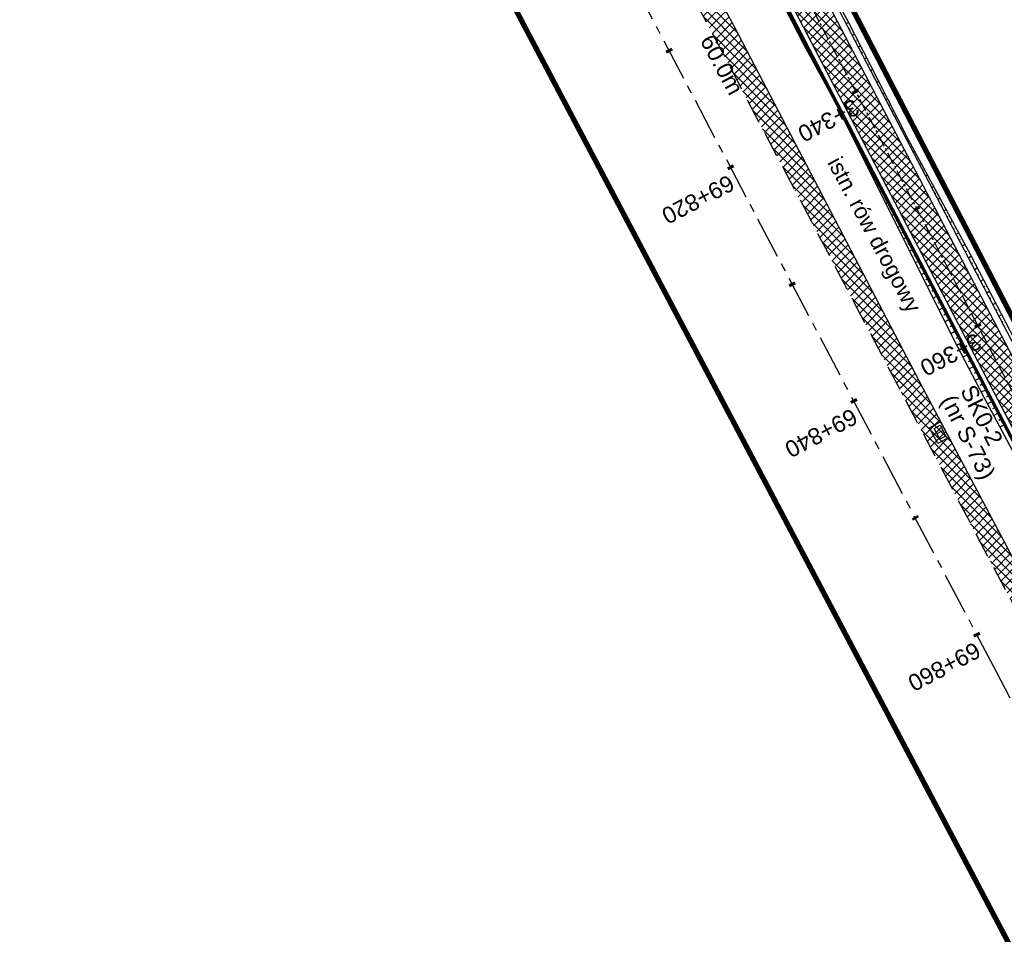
# Model space of a CAD drawing. Header units: metres. Extents: x 7529682 to 7533711, y 5721186 to 5727842.
# Tile 22 of 112: x 7531210 to 7531284, y 5724785 to 5724854. Entities that reach past the tile are written whole.
import ezdxf

# ---------------------------------------------------------------- set-up
doc = ezdxf.new("R2010")
doc.units = ezdxf.units.M
for name, pattern in [('817-dzialki-09-05-04$0$HIDDEN', [0.375, 0.25, -0.125]), ('CENTER', [50.8, 31.75, -6.35, 6.35, -6.35]), ('HIDDEN', [9.525, 6.35, -3.175])]:
    doc.linetypes.add(name, pattern=pattern)
for name, color, linetype in [('C-DROGI-SYTUACJA-ETYKIETY', 7, 'Continuous'), ('D-hatch-pobocza', 131, 'Continuous'), ('D-pobocza', 7, 'Continuous'), ('D-skarpa', 7, 'Continuous'), ('D-skarpa-kreskowanie', 7, 'Continuous')]:
    doc.layers.add(name, color=color, linetype=linetype)
doc.layers.add('D-hatch-ciag-pieszo-rowerowy', color=7, linetype='Continuous', lineweight=13, true_color=0xff9f80)
doc.layers.add('D-LR-etap-III', color=7, linetype='817-dzialki-09-05-04$0$HIDDEN', lineweight=50, true_color=0xff1aff)
for name, color, linetype, lineweight in [('D-krawędzie', 7, 'Continuous', 30), ('D-obrzeża', 7, 'Continuous', 30), ('D-opisy', 7, 'Continuous', 30), ('D-oś', 10, 'CENTER', 30), ('Sieci-T-kanal technologiczny', 4, 'kt kanał technologiczny', 30)]:
    doc.layers.add(name, color=color, linetype=linetype, lineweight=lineweight)
for name, color, linetype, true_color in [('D-opis-KT-dlugosci', 7, 'Continuous', 0xff8000), ('D-opis-KT-studnie', 7, 'Continuous', 0xff8000), ('poprzeczki', 7, 'Continuous', 0x0000c7)]:
    doc.layers.add(name, color=color, linetype=linetype, true_color=true_color)
doc.styles.add('ARIAL', font='arial.ttf', dxfattribs={"height": 1})
doc.styles.get("Standard").update_dxf_attribs({"font": 'arial.ttf'})
doc.linetypes.add('kt kanał technologiczny', pattern='A,1,-0.8,["kt",Standard,S=0.5,R=0,X=-0.7,Y=-0.15],-0.3', length=2.1)

# ---------------------------------------------------------------- blocks, each defined once
blk = doc.blocks.new('AeccTickLine')
at = {"color": 0, "linetype": 'ByBlock', "lineweight": -2}
blk.add_line((0, 1), (0, -1), dxfattribs=at)
blk = doc.blocks.new('SKR2')
at = {"layer": 'Sieci-T-kanal technologiczny', "color": 2, "lineweight": 25}
for points in [[(0.028, -0.188), (0.958, -1.153), (0.282, -1.805), (-0.648, -0.84)], [(-0.038, -0.537), (0.607, -1.206), (0.233, -1.567), (-0.412, -0.898)]]:
    blk.add_lwpolyline(points, close=True, dxfattribs=at)
blk.add_lwpolyline([(-0.09, -1.232), (0.285, -0.872)], dxfattribs=at)

msp = doc.modelspace()

# ---------------------------------------------------------------- hatches: boundary and pattern name
at = {"layer": 'D-hatch-ciag-pieszo-rowerowy'}
h = msp.add_hatch(dxfattribs=at)
h.set_pattern_fill('ANSI37', color=256, scale=0.15, style=0)
h.set_pattern_definition([(45, (0.88535, 0.46493), (-0.33675960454, 0.33675960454), []), (135, (0.88535, 0.46493), (-0.33675960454, -0.33675960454), [])])
h.paths.add_polyline_path([(7531176.002, 5725035.633), (7531173.776, 5725034.493), (7531202.515, 5724979.795), (7531233.696, 5724920.95), (7531258.824, 5724873.473), (7531292.225, 5724809.507), (7531303.703, 5724787.477), (7531306.47, 5724787.579), (7531294.441, 5724810.665), (7531261.037, 5724874.637), (7531235.905, 5724922.12), (7531204.726, 5724980.962)])
at = {"layer": 'D-hatch-pobocza'}
h = msp.add_hatch(dxfattribs=at)
h.set_pattern_fill('ANSI37', color=256, scale=0.15, style=0)
h.set_pattern_definition([(45, (0, 0), (-0.33675960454, 0.33675960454), []), (135, (0, 0), (-0.33675960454, -0.33675960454), [])])
h.paths.add_polyline_path([(7531224.12, 5724929.62), (7531213.15, 5724949.98), (7531200.73, 5724973.91), (7531188.83, 5724996.41), (7531176.89, 5725019.33), (7531166.91, 5725038.07), (7531158.98, 5725054.059), (7531158.142, 5725051.386), (7531167.38, 5725033.767), (7531197.165, 5724976.988), (7531228.151, 5724918.034), (7531253.153, 5724870.491), (7531286.796, 5724806.654), (7531296.235, 5724788.675), (7531298.776, 5724787.518), (7531278.14, 5724826.49), (7531263.88, 5724853.83), (7531259.01, 5724862.85), (7531247.51, 5724884.88), (7531235.21, 5724908.21)])

# ---------------------------------------------------------------- linework, layer by layer
at = {"layer": 'D-krawędzie', "linetype": 'HIDDEN', "ltscale": 0.3, "flags": 128}
msp.add_lwpolyline([(7530572.01, 5726166.06), (7530599.74, 5726113.52), (7530641.555, 5726032.008), (7530660.961, 5725995.07), (7530689.128, 5725941.54), (7530707.336, 5725907.032), (7530725.256, 5725873.093), (7530743.97, 5725837.654), (7530770.527, 5725787.119), (7530787.864, 5725754.267), (7530809.898, 5725712.542), (7530824.739, 5725684.389), (7530840.856, 5725653.693), (7530860.675, 5725616.154), (7530865.283, 5725607.394), (7530878.05, 5725583.08), (7530918.172, 5725507.178), (7530950.163, 5725446.305), (7530993.419, 5725364.265), (7531022.766, 5725308.719), (7531053.81, 5725249.872), (7531081.166, 5725197.875), (7531103.902, 5725154.541), (7531128.123, 5725108.448), (7531149.3, 5725068.25), (7531167.38, 5725033.767), (7531197.165, 5724976.988), (7531228.151, 5724918.034), (7531253.153, 5724870.491), (7531286.796, 5724806.654), (7531306.74, 5724768.665), (7531335.094, 5724714.652), (7531357.319, 5724672.439), (7531373.645, 5724641.454), (7531392.162, 5724605.999), (7531418.48, 5724555.853), (7531439.727, 5724515.582), (7531476.36, 5724446.19), (7531491.8, 5724416.76), (7531531.9, 5724339.933), (7531557.227, 5724291.659), (7531569.852, 5724267.577), (7531591.376, 5724226.548), (7531610.004, 5724191.103), (7531616.883, 5724177.999), (7531629.985, 5724153.025), (7531641.007, 5724132.022), (7531664.906, 5724087.617), (7531677.644, 5724064.786), (7531683.112, 5724054.988), (7531686.753, 5724048.18), (7531695.448, 5724031.697), (7531703.749, 5724015.917), (7531709.214, 5724005.514), (7531719.389, 5723986.147), (7531726.295, 5723973), (7531732.741, 5723960.736), (7531735.13, 5723956.19)], dxfattribs=at)
at = {"layer": 'D-LR-etap-III', "ltscale": 10, "flags": 128}
msp.add_lwpolyline([(7531750.474, 5723895.103, 0.4, 0.4, 0), (7531750.505, 5723895.13, 0.4, 0.4, 0), (7531682.71, 5724022.92, 0.4, 0.4, 0), (7531619.177, 5724147.204, 0.4, 0.4, 0), (7531592.309, 5724198.489, 0.4, 0.4, 0), (7531553.264, 5724272.919, 0.4, 0.4, 0), (7531504.02, 5724366.79, 0.4, 0.4, 0), (7531482.09, 5724407.62, 0.4, 0.4, 0), (7531412.35, 5724541.183, 0.4, 0.4, 0), (7531388.464, 5724586.93, 0.4, 0.4, 0), (7531345.12, 5724669.94, 0.4, 0.4, 0), (7531127.66, 5725081.67, 0.4, 0.4, 0), (7531059.253, 5725211.041, 0.4, 0.4, 0), (7531008.007, 5725307.954, 0.4, 0.4, 0), (7530964.182, 5725390.836, 0.4, 0.4, 0), (7530914.557, 5725484.684, 0.4, 0.4, 0), (7530865.243, 5725577.494, 0.4, 0.4, 0), (7530840.085, 5725624.059, 0.4, 0.4, 0), (7530802.56, 5725694.925, 0.4, 0.4, 0), (7530755.54, 5725787.51, 0.4, 0.4, 0), (7530708.718, 5725876.303, 0.4, 0.4, 0), (7530695.12, 5725902.09, 0.4, 0.4, 0), (7530642.914, 5726001.078, 0.4, 0.4, 0), (7530634.935, 5726016.147, 0.4, 0.4, 0), (7530610.82, 5726061.93, 0.4, 0.4, 0), (7530610.82, 5726061.93, 0.4, 0.4, 0), (7530607.21, 5726063.51, 0.4, 0.4, 0), (7530597.42, 5726080.68, 0.4, 0.4, 0), (7530591.16, 5726088.44, 0.4, 0.4, 0), (7530581.28, 5726107.21, 0.4, 0.4, 0), (7530571.29, 5726130.56, 0.4, 0.4, 0), (7530549.555, 5726171.527, 0.4, 0.4, 0), (7530531.014, 5726206.474, 0.4, 0.4, 0), (7530516.461, 5726236.017, 0.4, 0.4, 0), (7530500.799, 5726266.141, 0.4, 0.4, 0), (7530491.35, 5726283.94, 0.4, 0.4, 0), (7530482.4, 5726303.41, 0.4, 0.4, 0), (7530482.4, 5726303.41, 0.4, 0.4, 0), (7530450.41, 5726357.28, 0.4, 0.4, 0), (7530397.759, 5726458.5, 0.4, 0.4, 0), (7530334.708, 5726583.665, 0.4, 0.4, 0), (7530303.939, 5726645.168, 0.4, 0.4, 0), (7530300.51, 5726651.778, 0.4, 0.4, 0), (7530289.214, 5726671.967, 0.4, 0.4, 0), (7530281.54, 5726685.57, 0.4, 0.4, 0), (7530261.371, 5726724.163, 0.4, 0.4, 0), (7530254.03, 5726738.21, 0.4, 0.4, 0), (7530197.22, 5726845.06, 0.4, 0.4, 0), (7530194.71, 5726849.15, 0.4, 0.4, 0), (7530195.92, 5726850.75, 0.4, 0.4, 0), (7530170.547, 5726892.961, 0.4, 0.4, 0), (7530143.175, 5726945.066, 0.4, 0.4, 0), (7530105.06, 5727018.32, 0.4, 0.4, 0), (7530100.06, 5727027.16, 0.4, 0.4, 0), (7530062.319, 5727099.625, 0.4, 0.4, 0), (7530015.379, 5727189.42, 0.4, 0.4, 0), (7529983.208, 5727250.207, 0.4, 0.4, 0), (7529953.284, 5727306.747, 0.4, 0.4, 0), (7529900.671, 5727406.159, 0.4, 0.4, 0), (7529890.63, 5727425.131, 0.4, 0.4, 0), (7529875.155, 5727454.426, 0.4, 0.4, 0), (7529857.56, 5727487.787, 0.4, 0.4, 0), (7529835.194, 5727530.193, 0.4, 0.4, 0), (7529811.741, 5727574.662, 0.4, 0.4, 0), (7529792.102, 5727611.923, 0.4, 0.4, 0), (7529768.066, 5727657.47, 0.4, 0.4, 0), (7529755.211, 5727682.131, 0.4, 0.4, 0), (7529753.31, 5727681.13, 0.4, 0.4, 0), (7529739.21, 5727707.77, 0.4, 0.4, 0), (7529735.395, 5727711.252, 0.4, 0.4, 0), (7529725.42, 5727730.2, 0.4, 0.4, 0), (7529723.55, 5727729.88, 0.4, 0.4, 0), (7529695.567, 5727782.932, 0.4, 0.4, 0), (7529717.68, 5727794.024, 0.4, 0.4, 0), (7529736.275, 5727758.647, 0.4, 0.4, 0), (7529736.275, 5727758.647, 0.4, 0.4, 0), (7529744.511, 5727750.406, 0.4, 0.4, 0), (7529744.511, 5727750.406, 0.4, 0.4, 0), (7529750.283, 5727738.55, 0.4, 0.4, 0), (7529777.109, 5727687.569, 0.4, 0.4, 0), (7529796.515, 5727651.33, 0.4, 0.4, 0), (7529814.938, 5727616.793, 0.4, 0.4, 0), (7529839.007, 5727572.304, 0.4, 0.4, 0), (7529860.618, 5727532.509, 0.4, 0.4, 0), (7529882.349, 5727491.504, 0.4, 0.4, 0), (7529904.865, 5727449.096, 0.4, 0.4, 0), (7529920.747, 5727418.885, 0.4, 0.4, 0), (7529946.677, 5727368.547, 0.4, 0.4, 0), (7529972.025, 5727320.573, 0.4, 0.4, 0), (7529987.74, 5727290.153, 0.4, 0.4, 0), (7529996.497, 5727273.662, 0.4, 0.4, 0), (7530017.541, 5727234.203, 0.4, 0.4, 0), (7530033.054, 5727204.864, 0.4, 0.4, 0), (7530051.623, 5727170.223, 0.4, 0.4, 0), (7530069.277, 5727137.016, 0.4, 0.4, 0), (7530089.385, 5727097.534, 0.4, 0.4, 0), (7530109.713, 5727060.747, 0.4, 0.4, 0), (7530136.77, 5727011.64, 0.4, 0.4, 0), (7530162.447, 5726962.744, 0.4, 0.4, 0), (7530187.674, 5726916.992, 0.4, 0.4, 0), (7530207.821, 5726879.335, 0.4, 0.4, 0), (7530230.626, 5726834.519, 0.4, 0.4, 0), (7530262.288, 5726776.618, 0.4, 0.4, 0), (7530277.51, 5726760.213, 0.4, 0.4, 0), (7530286.037, 5726744.107, 0.4, 0.4, 0), (7530288.097, 5726735.884, 0.4, 0.4, 0), (7530290.394, 5726725.047, 0.4, 0.4, 0), (7530296.177, 5726713.583, 0.4, 0.4, 0), (7530302.726, 5726701.182, 0.4, 0.4, 0), (7530325.685, 5726657.466, 0.4, 0.4, 0), (7530343.244, 5726623.649, 0.4, 0.4, 0), (7530360.23, 5726591.747, 0.4, 0.4, 0), (7530383.209, 5726548.059, 0.4, 0.4, 0), (7530406.018, 5726503.606, 0.4, 0.4, 0), (7530427.465, 5726462.62, 0.4, 0.4, 0), (7530447.928, 5726424.388, 0.4, 0.4, 0), (7530471.127, 5726379.921, 0.4, 0.4, 0), (7530490.501, 5726343.033, 0.4, 0.4, 0), (7530509.499, 5726306.733, 0.4, 0.4, 0), (7530529.89, 5726267.244, 0.4, 0.4, 0), (7530543.852, 5726238.99, 0.4, 0.4, 0), (7530554.809, 5726218.944, 0.4, 0.4, 0), (7530559.027, 5726212.223, 0.4, 0.4, 0), (7530563.061, 5726206.41, 0.4, 0.4, 0), (7530566.934, 5726200.464, 0.4, 0.4, 0), (7530569.771, 5726194.902, 0.4, 0.4, 0), (7530571.473, 5726191.282, 0.4, 0.4, 0), (7530572.839, 5726188.025, 0.4, 0.4, 0), (7530575.295, 5726182.035, 0.4, 0.4, 0), (7530579.737, 5726173.306, 0.4, 0.4, 0), (7530583.3, 5726167.41, 0.4, 0.4, 0), (7530593.4, 5726163.33, 0.4, 0.4, 0), (7530598.618, 5726155.264, 0.4, 0.4, 0), (7530608.258, 5726140.497, 0.4, 0.4, 0), (7530603.27, 5726136.83, 0.4, 0.4, 0), (7530606.53, 5726131.84, 0.4, 0.4, 0), (7530604.239, 5726124.217, 0.4, 0.4, 0), (7530605.847, 5726121.63, 0.4, 0.4, 0), (7530608.972, 5726116.164, 0.4, 0.4, 0), (7530618.114, 5726097.791, 0.4, 0.4, 0), (7530651.213, 5726034.96, 0.4, 0.4, 0), (7530670.244, 5725998.611, 0.4, 0.4, 0), (7530698.075, 5725945.953, 0.4, 0.4, 0), (7530716.506, 5725911.305, 0.4, 0.4, 0), (7530735.223, 5725875.667, 0.4, 0.4, 0), (7530752.504, 5725842.155, 0.4, 0.4, 0), (7530778.311, 5725793.501, 0.4, 0.4, 0), (7530797.5, 5725756.382, 0.4, 0.4, 0), (7530812.519, 5725728.289, 0.4, 0.4, 0), (7530820.039, 5725713.16, 0.4, 0.4, 0), (7530822.422, 5725710.194, 0.4, 0.4, 0), (7530833.155, 5725688.801, 0.4, 0.4, 0), (7530849.629, 5725656.159, 0.4, 0.4, 0), (7530867.983, 5725621.964, 0.4, 0.4, 0), (7530872.63, 5725612.888, 0.4, 0.4, 0), (7530880.354, 5725597.595, 0.4, 0.4, 0), (7530883.839, 5725593.389, 0.4, 0.4, 0), (7530891.782, 5725587.763, 0.4, 0.4, 0), (7530895.039, 5725584.281, 0.4, 0.4, 0), (7530897.034, 5725580.941, 0.4, 0.4, 0), (7530900.952, 5725579.946, 0.4, 0.4, 0), (7530904.81, 5725571.977, 0.4, 0.4, 0), (7530903.682, 5725568.566, 0.4, 0.4, 0), (7530908.901, 5725558.845, 0.4, 0.4, 0), (7530910.252, 5725545.672, 0.4, 0.4, 0), (7530912.873, 5725538.646, 0.4, 0.4, 0), (7530945.278, 5725478.464, 0.4, 0.4, 0), (7530959.692, 5725450.246, 0.4, 0.4, 0), (7531002.827, 5725368.192, 0.4, 0.4, 0), (7531044.704, 5725290.314, 0.4, 0.4, 0), (7531064.099, 5725253.213, 0.4, 0.4, 0), (7531083.01, 5725216.678, 0.4, 0.4, 0), (7531113.013, 5725158.466, 0.4, 0.4, 0), (7531137.364, 5725113.071, 0.4, 0.4, 0), (7531150.831, 5725086.712, 0.4, 0.4, 0), (7531159.746, 5725076.641, 0.4, 0.4, 0), (7531166.31, 5725074.58, 0.4, 0.4, 0), (7531172.29, 5725062.58, 0.4, 0.4, 0), (7531170.59, 5725055.606, 0.4, 0.4, 0), (7531173.733, 5725044.081, 0.4, 0.4, 0), (7531215.342, 5724964.86, 0.4, 0.4, 0), (7531238.054, 5724921.685, 0.4, 0.4, 0), (7531262.39, 5724875.283, 0.4, 0.4, 0), (7531295.587, 5724811.266, 0.4, 0.4, 0), (7531348.488, 5724712.363, 0.4, 0.4, 0), (7531363.741, 5724682.684, 0.4, 0.4, 0), (7531366.987, 5724675.865, 0.4, 0.4, 0), (7531382.541, 5724646.111, 0.4, 0.4, 0), (7531401.299, 5724610.875, 0.4, 0.4, 0), (7531428.965, 5724558.862, 0.4, 0.4, 0), (7531449.111, 5724520.398, 0.4, 0.4, 0), (7531477.293, 5724465.831, 0.4, 0.4, 0), (7531500.996, 5724421.113, 0.4, 0.4, 0), (7531512.122, 5724400.549, 0.4, 0.4, 0), (7531513.782, 5724396.757, 0.4, 0.4, 0), (7531526.32, 5724379.39, 0.4, 0.4, 0), (7531566.784, 5724302.736, 0.4, 0.4, 0), (7531612.277, 5724225.61, 0.4, 0.4, 0), (7531620.493, 5724210.548, 0.4, 0.4, 0), (7531631.578, 5724196.258, 0.4, 0.4, 0), (7531653.484, 5724152.434, 0.4, 0.4, 0), (7531661.151, 5724128.494, 0.4, 0.4, 0), (7531673.881, 5724101.186, 0.4, 0.4, 0), (7531684.691, 5724081.184, 0.4, 0.4, 0), (7531699.212, 5724051.17, 0.4, 0.4, 0), (7531704.034, 5724040.584, 0.4, 0.4, 0), (7531704.034, 5724040.584, 0.4, 0.4, 0), (7531703.913, 5724037.17, 0.4, 0.4, 0), (7531736.42, 5723969.232, 0.4, 0.4, 0), (7531738.285, 5723967.699, 0.4, 0.4, 0), (7531742.181, 5723962.346, 0.4, 0.4, 0), (7531744.286, 5723958.616, 0.4, 0.4, 0), (7531755.393, 5723944.193, 0.4, 0.4, 0), (7531758.69, 5723936.76, 0.4, 0.4, 0), (7531780.08, 5723929.25, 0.4, 0.4, 0), (7531792.612, 5723906.338, 0.4, 0.4, 0), (7531792.612, 5723906.338, 0.4, 0.4, 0), (7531756.962, 5723883.055, 0.4, 0.4, 0), (7531750.46, 5723895.13, 0.4, 0.4, 0), (7531750.46, 5723895.13, 0, 0, 0)], format="xyseb", dxfattribs=at)
at = {"layer": 'D-obrzeża'}
for points in [[(7531306.47, 5724787.579), (7531294.441, 5724810.665), (7531261.037, 5724874.637), (7531235.905, 5724922.12), (7531204.726, 5724980.962), (7531173.078, 5725041.197, -0.068789), (7531170.289, 5725048.924), (7531169.644, 5725051.962, 0.068574), (7531168.256, 5725055.815), (7531166.709, 5725058.764, -0.29099), (7531166.888, 5725060.903), (7531168.105, 5725062.505)], [(7531162.547, 5725061.318), (7531165.882, 5725054.959, -0.068574), (7531167.27, 5725051.106), (7531167.915, 5725048.068, 0.068789), (7531170.704, 5725040.34), (7531202.515, 5724979.795), (7531233.696, 5724920.95), (7531258.824, 5724873.473), (7531292.225, 5724809.507), (7531312.052, 5724771.454), (7531340.423, 5724719.339, -0.00902), (7531345.426, 5724709.741), (7531362.629, 5724675.233), (7531378.958, 5724644.242), (7531397.477, 5724608.783), (7531423.79, 5724558.646), (7531445.036, 5724518.378), (7531473.71, 5724463.87), (7531497.095, 5724419.316), (7531505.905, 5724402.511, -0.033171), (7531508.586, 5724396.451), (7531511.248, 5724389.164)]]:
    msp.add_lwpolyline(points, format="xyb", dxfattribs=at)
at = {"layer": 'D-oś', "ltscale": 0.03}
msp.add_lwpolyline([(7531156.869, 5725074.83), (7531166.993, 5725055.55, -0.068732), (7531168.479, 5725051.432), (7531169.1, 5725048.503, 0.068783), (7531171.89, 5725040.776), (7531203.621, 5724980.378), (7531234.8, 5724921.535), (7531259.931, 5724874.055), (7531293.333, 5724810.086), (7531313.16, 5724772.033), (7531341.529, 5724719.923, -0.009023), (7531346.533, 5724710.322), (7531363.735, 5724675.815), (7531380.065, 5724644.823), (7531398.584, 5724609.363), (7531424.897, 5724559.228), (7531446.142, 5724518.961), (7531474.816, 5724464.452), (7531498.201, 5724419.897)], format="xyb", dxfattribs=at)
at = {"layer": 'D-oś', "ltscale": 0.1}
msp.add_lwpolyline([(7531488.683, 5724414.901), (7531465.302, 5724459.448), (7531436.63, 5724513.951), (7531415.383, 5724554.223), (7531389.061, 5724604.375), (7531370.545, 5724639.828), (7531354.222, 5724670.808), (7531331.996, 5724713.024), (7531303.641, 5724767.038), (7531283.699, 5724805.024), (7531250.055, 5724868.862), (7531225.053, 5724916.406), (7531194.065, 5724975.362), (7531164.28, 5725032.142), (7531146.202, 5725066.622)], dxfattribs=at)
at = {"layer": 'D-pobocza'}
for points in [[(7531307.023, 5724787.599), (7531294.884, 5724810.896), (7531261.48, 5724874.869), (7531236.347, 5724922.354), (7531205.169, 5724981.195), (7531173.553, 5725041.368, -0.068789), (7531170.764, 5725049.096), (7531170.119, 5725052.133, 0.068574), (7531168.73, 5725055.986), (7531167.152, 5725058.996, -0.29099), (7531167.286, 5725060.6), (7531168.707, 5725062.47)], [(7531162.212, 5725060.882), (7531165.407, 5725054.788, -0.068574), (7531166.795, 5725050.935), (7531167.44, 5725047.896, 0.068789), (7531170.23, 5725040.168), (7531202.073, 5724979.562), (7531233.254, 5724920.716), (7531258.382, 5724873.241), (7531291.782, 5724809.276), (7531303.156, 5724787.446)]]:
    msp.add_lwpolyline(points, format="xyb", dxfattribs=at)
msp.add_lwpolyline([(7531298.776, 5724787.518), (7531278.14, 5724826.49), (7531263.88, 5724853.83), (7531259.01, 5724862.85), (7531247.51, 5724884.88), (7531235.21, 5724908.21), (7531224.12, 5724929.62), (7531213.15, 5724949.98), (7531200.73, 5724973.91), (7531188.83, 5724996.41), (7531176.89, 5725019.33), (7531166.91, 5725038.07), (7531158.98, 5725054.059), (7531158.142, 5725051.386)], dxfattribs=at)
at = {"layer": 'D-skarpa', "linetype": 'Continuous'}
for points in [[(7531230.708, 5724934.053, -0.000223), (7531256.277, 5724885.356), (7531258.574, 5724880.914), (7531261.648, 5724874.964), (7531263.151, 5724872.011), (7531267.688, 5724863.099), (7531270.049, 5724858.691), (7531272.444, 5724854.301), (7531274.719, 5724849.848), (7531276.999, 5724845.398), (7531279.375, 5724840.998), (7531281.743, 5724836.594), (7531286.35, 5724827.719), (7531288.531, 5724823.211), (7531290.815, 5724818.767), (7531293.119, 5724814.331), (7531294.924, 5724810.915), (7531295.463, 5724809.898), (7531297.815, 5724805.5), (7531302.62, 5724796.728), (7531305.022, 5724792.341), (7531307.283, 5724787.881), (7531307.417, 5724787.613)], [(7531228.71, 5724927.335, -0.000386), (7531236.047, 5724914.248), (7531238.562, 5724909.923), (7531240.908, 5724905.507), (7531247.955, 5724892.266), (7531250.347, 5724887.875), (7531252.783, 5724883.507), (7531255.08, 5724879.065), (7531257.339, 5724874.604), (7531258.085, 5724873.078), (7531259.493, 5724870.101), (7531261.633, 5724865.577), (7531264.108, 5724861.229), (7531266.812, 5724857.001), (7531269.084, 5724852.546), (7531271.476, 5724848.155), (7531280.42, 5724830.262), (7531282.741, 5724825.834), (7531291.634, 5724809.199), (7531292.169, 5724808.196), (7531299.223, 5724794.958), (7531301.525, 5724790.519), (7531303.079, 5724787.454)]]:
    msp.add_lwpolyline(points, format="xyb", dxfattribs=at)
at = {"layer": 'D-skarpa-kreskowanie', "linetype": 'Continuous'}
for p, q in [((7531268.218, 5724854.243, 108.567), (7531268.251, 5724854.26, 108.542)), ((7531272.317, 5724854.114, 108.651), (7531272.493, 5724854.206, 108.519)), ((7531268.446, 5724853.798, 108.571), (7531268.515, 5724853.834, 108.518)), ((7531268.673, 5724853.352, 108.575), (7531268.71, 5724853.371, 108.547)), ((7531272.548, 5724853.671, 108.652), (7531272.634, 5724853.716, 108.588)), ((7531272.78, 5724853.228, 108.653), (7531272.948, 5724853.316, 108.527)), ((7531268.9, 5724852.907, 108.579), (7531268.978, 5724852.947, 108.52)), ((7531273.011, 5724852.785, 108.654), (7531273.093, 5724852.828, 108.593)), ((7531269.129, 5724852.462, 108.581), (7531269.169, 5724852.483, 108.551)), ((7531269.369, 5724852.023, 108.576), (7531269.441, 5724852.061, 108.522)), ((7531273.243, 5724852.342, 108.655), (7531273.403, 5724852.425, 108.535)), ((7531273.474, 5724851.898, 108.656), (7531273.552, 5724851.939, 108.597)), ((7531269.608, 5724851.584, 108.57), (7531269.64, 5724851.601, 108.547)), ((7531269.847, 5724851.145, 108.565), (7531269.904, 5724851.175, 108.524)), ((7531273.706, 5724851.455, 108.657), (7531273.857, 5724851.534, 108.543)), ((7531270.086, 5724850.706, 108.56), (7531270.111, 5724850.719, 108.542)), ((7531273.937, 5724851.012, 108.658), (7531274.011, 5724851.051, 108.602)), ((7531274.169, 5724850.569, 108.659), (7531274.312, 5724850.644, 108.551)), ((7531270.325, 5724850.267, 108.554), (7531270.367, 5724850.288, 108.526)), ((7531270.565, 5724849.828, 108.549), (7531270.581, 5724849.836, 108.538)), ((7531274.4, 5724850.126, 108.66), (7531274.47, 5724850.162, 108.607)), ((7531274.631, 5724849.682, 108.661), (7531274.767, 5724849.753, 108.558)), ((7531270.804, 5724849.388, 108.543), (7531270.829, 5724849.402, 108.528)), ((7531271.043, 5724848.949, 108.538), (7531271.052, 5724848.954, 108.533)), ((7531274.863, 5724849.239, 108.662), (7531274.929, 5724849.274, 108.612)), ((7531275.094, 5724848.796, 108.663), (7531275.223, 5724848.863, 108.566)), ((7531271.282, 5724848.51, 108.532), (7531271.292, 5724848.515, 108.53)), ((7531275.326, 5724848.353, 108.664), (7531275.388, 5724848.385, 108.616)), ((7531271.524, 5724848.072, 108.531), (7531271.521, 5724848.071, 108.529)), ((7531271.755, 5724847.629, 108.532), (7531271.742, 5724847.622, 108.522)), ((7531275.557, 5724847.909, 108.665), (7531275.679, 5724847.973, 108.573)), ((7531275.789, 5724847.466, 108.665), (7531275.848, 5724847.497, 108.621)), ((7531271.987, 5724847.186, 108.533), (7531271.976, 5724847.18, 108.525)), ((7531272.218, 5724846.742, 108.534), (7531272.189, 5724846.727, 108.512)), ((7531276.02, 5724847.023, 108.666), (7531276.135, 5724847.083, 108.58)), ((7531276.251, 5724846.58, 108.667), (7531276.307, 5724846.609, 108.625)), ((7531272.449, 5724846.299, 108.534), (7531272.431, 5724846.29, 108.521)), ((7531272.681, 5724845.856, 108.535), (7531272.636, 5724845.833, 108.502)), ((7531276.483, 5724846.137, 108.668), (7531276.591, 5724846.193, 108.587)), ((7531272.912, 5724845.413, 108.536), (7531272.886, 5724845.399, 108.517)), ((7531276.714, 5724845.693, 108.669), (7531276.767, 5724845.721, 108.63)), ((7531276.946, 5724845.25, 108.67), (7531277.049, 5724845.304, 108.592)), ((7531273.144, 5724844.97, 108.537), (7531273.084, 5724844.938, 108.492)), ((7531273.375, 5724844.526, 108.538), (7531273.341, 5724844.509, 108.513)), ((7531277.177, 5724844.807, 108.671), (7531277.232, 5724844.836, 108.63)), ((7531277.409, 5724844.364, 108.672), (7531277.525, 5724844.424, 108.585)), ((7531273.607, 5724844.083, 108.539), (7531273.531, 5724844.044, 108.482)), ((7531273.838, 5724843.64, 108.54), (7531273.796, 5724843.618, 108.509)), ((7531277.64, 5724843.921, 108.673), (7531277.701, 5724843.952, 108.627)), ((7531274.069, 5724843.197, 108.541), (7531273.978, 5724843.149, 108.472)), ((7531277.871, 5724843.477, 108.674), (7531278, 5724843.544, 108.577)), ((7531278.103, 5724843.034, 108.675), (7531278.17, 5724843.069, 108.624)), ((7531274.301, 5724842.754, 108.542), (7531274.251, 5724842.728, 108.505)), ((7531274.532, 5724842.31, 108.543), (7531274.425, 5724842.254, 108.462)), ((7531278.334, 5724842.591, 108.676), (7531278.475, 5724842.664, 108.57)), ((7531278.566, 5724842.148, 108.677), (7531278.639, 5724842.186, 108.621)), ((7531274.764, 5724841.867, 108.544), (7531274.706, 5724841.837, 108.501)), ((7531274.995, 5724841.424, 108.545), (7531274.872, 5724841.36, 108.453)), ((7531278.797, 5724841.704, 108.678), (7531278.951, 5724841.785, 108.562)), ((7531275.227, 5724840.981, 108.546), (7531275.161, 5724840.947, 108.497)), ((7531279.029, 5724841.261, 108.679), (7531279.108, 5724841.303, 108.619)), ((7531279.26, 5724840.818, 108.68), (7531279.426, 5724840.905, 108.555)), ((7531275.458, 5724840.537, 108.547), (7531275.32, 5724840.465, 108.443)), ((7531275.69, 5724840.094, 108.548), (7531275.616, 5724840.056, 108.493)), ((7531279.491, 5724840.375, 108.68), (7531279.577, 5724840.419, 108.616)), ((7531279.723, 5724839.932, 108.681), (7531279.899, 5724840.024, 108.549)), ((7531275.921, 5724839.651, 108.549), (7531275.767, 5724839.571, 108.433)), ((7531276.152, 5724839.208, 108.55), (7531276.071, 5724839.166, 108.489)), ((7531279.954, 5724839.488, 108.682), (7531280.045, 5724839.536, 108.614)), ((7531280.186, 5724839.045, 108.683), (7531280.373, 5724839.143, 108.543)), ((7531276.384, 5724838.765, 108.55), (7531276.214, 5724838.676, 108.423)), ((7531280.417, 5724838.602, 108.684), (7531280.513, 5724838.652, 108.612)), ((7531276.615, 5724838.321, 108.551), (7531276.526, 5724838.275, 108.485)), ((7531276.847, 5724837.878, 108.552), (7531276.661, 5724837.781, 108.413)), ((7531280.649, 5724838.159, 108.685), (7531280.846, 5724838.262, 108.537)), ((7531280.88, 5724837.716, 108.686), (7531280.981, 5724837.768, 108.61)), ((7531277.078, 5724837.435, 108.553), (7531276.982, 5724837.385, 108.481)), ((7531277.31, 5724836.992, 108.554), (7531277.109, 5724836.887, 108.403)), ((7531281.111, 5724837.272, 108.687), (7531281.319, 5724837.381, 108.531)), ((7531277.541, 5724836.549, 108.555), (7531277.437, 5724836.494, 108.477)), ((7531281.343, 5724836.829, 108.688), (7531281.45, 5724836.885, 108.608)), ((7531281.574, 5724836.386, 108.689), (7531281.792, 5724836.499, 108.526)), ((7531277.772, 5724836.105, 108.556), (7531277.556, 5724835.992, 108.393)), ((7531278.004, 5724835.662, 108.557), (7531277.892, 5724835.603, 108.473)), ((7531281.806, 5724835.943, 108.69), (7531281.914, 5724835.999, 108.609)), ((7531282.037, 5724835.499, 108.691), (7531282.252, 5724835.612, 108.529)), ((7531278.235, 5724835.219, 108.558), (7531278.003, 5724835.098, 108.383)), ((7531278.467, 5724834.776, 108.559), (7531278.347, 5724834.713, 108.469)), ((7531282.269, 5724835.056, 108.692), (7531282.376, 5724835.112, 108.611)), ((7531282.5, 5724834.613, 108.693), (7531282.713, 5724834.724, 108.532)), ((7531278.698, 5724834.332, 108.56), (7531278.45, 5724834.203, 108.373)), ((7531282.731, 5724834.17, 108.694), (7531282.838, 5724834.225, 108.614)), ((7531278.93, 5724833.889, 108.561), (7531278.802, 5724833.822, 108.465)), ((7531279.161, 5724833.446, 108.562), (7531278.897, 5724833.308, 108.364)), ((7531282.963, 5724833.727, 108.695), (7531283.174, 5724833.837, 108.536)), ((7531283.194, 5724833.283, 108.696), (7531283.299, 5724833.338, 108.617)), ((7531279.392, 5724833.003, 108.563), (7531279.257, 5724832.932, 108.461)), ((7531279.624, 5724832.56, 108.564), (7531279.345, 5724832.414, 108.354)), ((7531283.426, 5724832.84, 108.696), (7531283.635, 5724832.949, 108.539)), ((7531283.657, 5724832.397, 108.697), (7531283.761, 5724832.451, 108.619)), ((7531279.855, 5724832.116, 108.565), (7531279.712, 5724832.041, 108.457)), ((7531283.889, 5724831.954, 108.698), (7531284.095, 5724832.062, 108.543)), ((7531280.087, 5724831.673, 108.566), (7531279.792, 5724831.519, 108.344)), ((7531280.318, 5724831.23, 108.566), (7531280.167, 5724831.151, 108.453)), ((7531284.12, 5724831.511, 108.699), (7531284.223, 5724831.564, 108.622)), ((7531280.55, 5724830.787, 108.567), (7531280.239, 5724830.625, 108.334)), ((7531280.781, 5724830.344, 108.568), (7531280.623, 5724830.261, 108.449)), ((7531281.012, 5724829.9, 108.569), (7531280.696, 5724829.735, 108.332)), ((7531281.244, 5724829.457, 108.57), (7531281.086, 5724829.375, 108.452)), ((7531281.475, 5724829.014, 108.571), (7531281.16, 5724828.849, 108.334)), ((7531281.707, 5724828.571, 108.572), (7531281.55, 5724828.489, 108.454)), ((7531281.938, 5724828.127, 108.573), (7531281.625, 5724827.964, 108.337)), ((7531282.17, 5724827.684, 108.574), (7531282.013, 5724827.603, 108.456)), ((7531282.401, 5724827.241, 108.575), (7531282.089, 5724827.078, 108.34)), ((7531282.632, 5724826.798, 108.576), (7531282.477, 5724826.716, 108.459)), ((7531282.864, 5724826.355, 108.577), (7531282.553, 5724826.192, 108.343)), ((7531283.095, 5724825.911, 108.578), (7531282.94, 5724825.831, 108.461)), ((7531283.327, 5724825.468, 108.579), (7531283.021, 5724825.309, 108.349)), ((7531283.558, 5724825.025, 108.58), (7531283.408, 5724824.946, 108.466)), ((7531283.79, 5724824.582, 108.581), (7531283.493, 5724824.427, 108.357)), ((7531284.021, 5724824.139, 108.582), (7531283.875, 5724824.062, 108.472)), ((7531284.252, 5724823.695, 108.582), (7531283.964, 5724823.545, 108.366))]:
    msp.add_line(p, q, dxfattribs=at)
at = {"layer": 'Sieci-T-kanal technologiczny', "ltscale": 2}
msp.add_lwpolyline([(7531507.909, 5724400.095, 0.2, 0.2, 0), (7531476.407, 5724460.03, 0.2, 0.2, 0), (7531448.693, 5724512.739, 0.2, 0.2, 0), (7531422.29, 5724562.858, 0.2, 0.2, 0), (7531394.285, 5724616.225, 0.2, 0.2, 0), (7531366.655, 5724668.957, 0.2, 0.2, 0), (7531339.191, 5724720.787, 0.2, 0.2, 0), (7531311.251, 5724772.42, 0.2, 0.2, 0), (7531283.887, 5724824.624, 0.2, 0.2, 0), (7531267.5, 5724856.017, 0.2, 0.2, 0), (7531265.336, 5724865.562, 0.2, 0.2, 0), (7531222.472, 5724946.956, 0.2, 0.2, 0), (7531170.663, 5725044.965, 0.2, 0.2, 0), (7531161.986, 5725056.268, 0.2, 0.2, 0), (7531152.634, 5725073.583, 0.2, 0.2, 0)], format="xyseb", dxfattribs=at)

# ---------------------------------------------------------------- block references
at = {"layer": 'C-DROGI-SYTUACJA-ETYKIETY', "color": 7, "linetype": 'Continuous', "lineweight": 60, "xscale": 0.25, "yscale": 0.25, "zscale": 0.25, "rotation": 297.7898897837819}
for p in [(7531258.906, 5724852.068), (7531263.568, 5724843.222), (7531268.23, 5724834.375), (7531272.893, 5724825.528), (7531277.555, 5724816.682), (7531282.217, 5724807.835)]:
    msp.add_blockref('AeccTickLine', p, dxfattribs=at)
at = {"layer": 'poprzeczki', "color": 7, "linetype": 'Continuous', "lineweight": 60, "xscale": 0.25, "yscale": 0.25, "zscale": 0.25, "rotation": 297.572054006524}
for p in [(7531273.031, 5724848.967), (7531277.66, 5724840.102), (7531282.288, 5724831.238)]:
    msp.add_blockref('AeccTickLine', p, dxfattribs=at)
at = {"layer": 'Sieci-T-kanal technologiczny', "rotation": 163.7281158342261}
msp.add_blockref('SKR2', (7531279.227, 5724822.133), dxfattribs=at)

# ---------------------------------------------------------------- texts
at = {"layer": 'C-DROGI-SYTUACJA-ETYKIETY', "color": 7}
for s, rotation, p in [('3+340', 207.57205, (7531272.872, 5724848.461)), ('69+820', 207.78989, (7531263.411, 5724842.715)), ('3+360', 207.57205, (7531282.129, 5724830.732)), ('69+840', 207.78989, (7531272.736, 5724825.022)), ('69+860', 207.78989, (7531282.06, 5724807.328))]:
    msp.add_text(s, height=1.25, rotation=rotation, dxfattribs=at).set_placement(p)
at = {"layer": 'D-opis-KT-dlugosci', "style": 'ARIAL'}
msp.add_text('60.0m', height=1.25, rotation=298.33464, dxfattribs=at).set_placement((7531261.209, 5724852.845))
at = {"layer": 'D-opis-KT-studnie', "insert": (7531282.047, 5724826.907, 10.12), "char_height": 1.25, "attachment_point": 1, "rotation": 297, "line_spacing_factor": 0.8, "style": 'ARIAL'}
msp.add_mtext_dynamic_manual_height_columns('SK0-2\\P(nr S-73)', width=11.25549, gutter_width=6, heights=[0], dxfattribs=at)
at = {"layer": 'D-opisy'}
msp.add_text('istn. rów drogowy', height=1.2, rotation=298.10365, dxfattribs=at).set_placement((7531270.863, 5724843.601))

doc.saveas('drawing.dxf')
